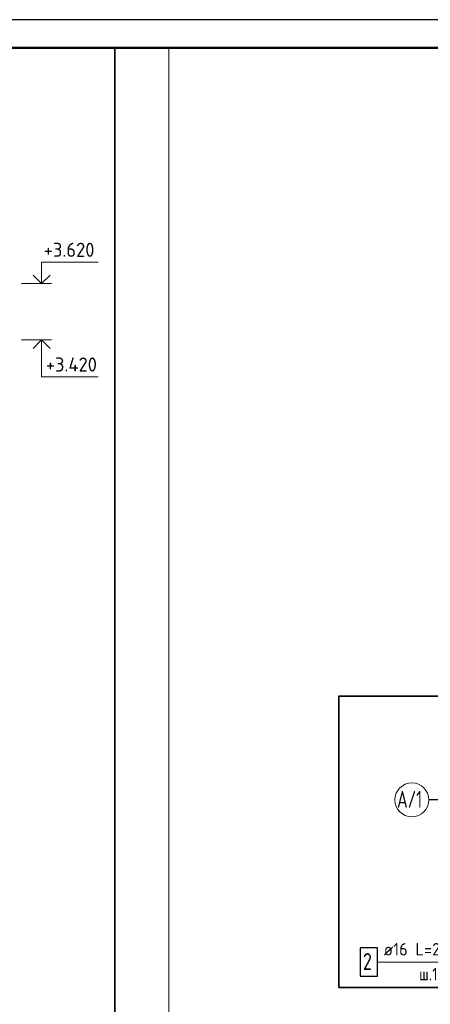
# Model space of a CAD drawing. Header units: millimetres. Extents: x 0 to 42000, y 0 to 29700.
# Tile 11 of 21: x 21321 to 28577, y 12276 to 29700. Entities that reach past the tile are written whole.
import ezdxf

# ---------------------------------------------------------------- set-up
doc = ezdxf.new("R2010")
doc.units = ezdxf.units.MM
doc.linetypes.add('______5', pattern=[1100, 800, -100, 100, -100])
for name, color, linetype, lineweight in [('S2 ДОП Продольная арматура', 52, 'Continuous', 25), ('Standard', 7, 'Continuous', 25), ('Оси', 7, '______5', 13), ('Позиционная метка линия выноска', 7, 'Continuous', 13)]:
    doc.layers.add(name, color=color, linetype=linetype, lineweight=lineweight)
doc.styles.add('ISOCPEUR', font='txt')

msp = doc.modelspace()

# ---------------------------------------------------------------- linework, layer by layer
at = {"layer": 'S2 ДОП Продольная арматура', "color": 7, "linetype": 'Continuous', "lineweight": 25, "transparency": 33554687}
msp.add_lwpolyline([(27336, 12773), (27646, 12773), (27646, 13273), (27336, 13273), (27336, 12773)], dxfattribs=at)
at = {"layer": 'Standard', "color": 7, "linetype": 'Continuous', "lineweight": 13, "transparency": 33554687}
for p, q in [((21352, 25032), (21882, 25032)), ((21352, 24032), (21882, 24032))]:
    msp.add_line(p, q, dxfattribs=at)
at = {"layer": 'Standard', "color": 7, "linetype": 'Continuous', "lineweight": 25, "transparency": 33554687}
msp.add_lwpolyline([(0, 0), (42000, 0), (42000, 29700), (0, 29700), (0, 0)], close=True, dxfattribs=at)
at = {"layer": 'Standard', "color": 7, "linetype": 'Continuous', "lineweight": 50, "transparency": 33554687}
msp.add_lwpolyline([(2000, 29200), (41500, 29200), (41500, 500), (2000, 500), (2000, 29200)], close=True, dxfattribs=at)
at = {"layer": 'Standard', "color": 7, "linetype": 'Continuous', "lineweight": 35, "transparency": 33554687}
for points in [[(23000, 29200), (2000, 29200), (2000, 500), (23000, 500), (23000, 29200)], [(21560, 25180), (21708, 25032), (21857, 25180)], [(21560, 23883), (21708, 24032), (21857, 23883)]]:
    msp.add_lwpolyline(points, dxfattribs=at)
at = {"layer": 'Standard', "color": 7, "linetype": 'Continuous', "lineweight": 13, "transparency": 33554687}
for points in [[(41500, 29200), (23959, 29200), (23959, 9086), (41500, 9086), (41500, 29200)], [(21708, 25032), (21708, 25412), (22708, 25412)], [(21708, 24032), (21708, 23382), (22708, 23382)]]:
    msp.add_lwpolyline(points, dxfattribs=at)
at = {"layer": 'Standard', "color": 254, "linetype": 'Continuous', "lineweight": 35, "true_color": 0xc4c4ff, "transparency": 33554687}
msp.add_lwpolyline([(26959, 12573), (37500, 12573), (37500, 17728), (26959, 17728), (26959, 12573)], dxfattribs=at)
at = {"layer": 'Оси', "color": 8, "linetype": '______5', "lineweight": -3, "transparency": 33554687}
msp.add_line((29963, 15894), (28552, 15894), dxfattribs=at)
at = {"layer": 'Оси', "color": 7, "linetype": 'Continuous', "lineweight": 13, "transparency": 33554687}
msp.add_circle((28252, 15894), 300, dxfattribs=at)
at = {"layer": 'Позиционная метка линия выноска', "color": 7, "linetype": 'Continuous', "lineweight": 13, "transparency": 33554687}
msp.add_lwpolyline([(31424, 14561), (30953, 14089), (30953, 13023), (27646, 13023)], dxfattribs=at)

# ---------------------------------------------------------------- texts
at = {"layer": 'S2 ДОП Продольная арматура', "color": 7, "linetype": 'Continuous', "lineweight": 13, "transparency": 33554687, "attachment_point": 7, "style": 'ISOCPEUR'}
for s, insert, char_height, width in [('\\W0.96;ø16 L=2400mm ', (27752, 13140), 220, 2172.62), ('\\W0.78;2', (27386, 12883), 300, 326.41), ('\\W0.90;ш.150 ', (28379, 12700), 220, 912.91)]:
    msp.add_mtext(s, dxfattribs=dict(at, insert=insert, char_height=char_height, width=width))
at = {"layer": 'Standard', "color": 7, "linetype": 'Continuous', "lineweight": 25, "transparency": 33554687, "char_height": 250, "attachment_point": 7, "style": 'ISOCPEUR'}
for s, insert, width in [('\\W0.95;+3.620', (21746, 25503), 1067.86), ('\\W0.95;+3.420', (21783, 23473), 1093.06)]:
    msp.add_mtext(s, dxfattribs=dict(at, insert=insert, width=width))
at = {"layer": 'Оси', "color": 7, "linetype": 'Continuous', "lineweight": 25, "transparency": 33554687, "insert": (27989, 15754), "char_height": 300, "width": 629.78, "attachment_point": 7, "style": 'ISOCPEUR'}
msp.add_mtext('\\W0.70;А/1', dxfattribs=at)

doc.saveas('drawing.dxf')
